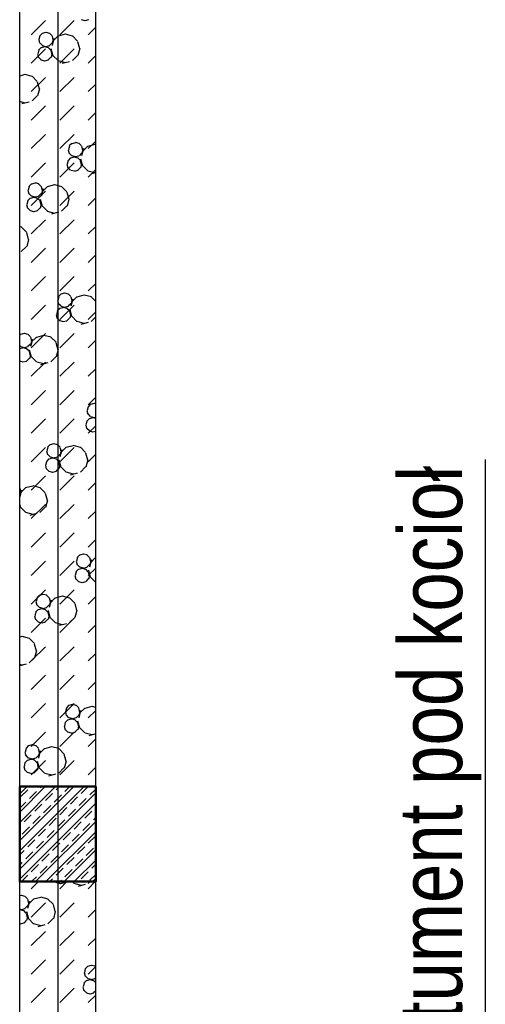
# Model space of a CAD drawing. Header units: millimetres. Extents: x 226749 to 325316, y -44191 to 40236.
# Tile 71 of 164: x 288158 to 289627, y 6243 to 9349. Entities that reach past the tile are written whole.
import ezdxf

# ---------------------------------------------------------------- set-up
doc = ezdxf.new("R2010")
doc.units = ezdxf.units.MM
doc.header["$LTSCALE"] = 100
doc.linetypes.add('DASHDOT', pattern=[25.4, 12.7, -6.35, 0, -6.35])
doc.layers.add('KG_BuildingAxis', color=4, linetype='DASHDOT')
doc.layers.add('OPISY', color=7, linetype='Continuous')
doc.styles.add('wymiar', font='arial.ttf', dxfattribs={"width": 0.8})

msp = doc.modelspace()

# ---------------------------------------------------------------- hatches: boundary and pattern name
h = msp.add_hatch()
h.set_pattern_fill('ANSI33', color=256, scale=10)
h.set_pattern_definition([(45, (312278.43, 34080), (-44.90128, 44.90128), []), (45, (312323.333, 34080), (-44.90128, 44.90128), [31.75, -15.875])])
h.paths.add_polyline_path([(288398.43, 6930), (288158.43, 6930), (288158.43, 6630), (288398.43, 6630)])

# ---------------------------------------------------------------- linework, layer by layer
at = {"ltscale": 6}
for p, q in [((288278.43, 39436.07), (288278.43, -43390.58)), ((288158.43, 1900), (288158.43, 16140)), ((288398.43, 1900), (288398.43, 16140))]:
    msp.add_line(p, q, dxfattribs=at)
for p, q in [((288158.43, 1900), (288158.43, 16140)), ((288398.43, 1900), (288398.43, 16140)), ((288195.05, 9301.84), (288239.95, 9346.74)), ((288284.85, 9301.84), (288329.76, 9346.74)), ((288365.05, 9345.85), (288353.8, 9348.87)), ((288375.39, 9348.63), (288364.13, 9345.61)), ((288374.66, 9301.84), (288398.43, 9325.61)), ((288222.27, 9297.83), (288219.25, 9286.58)), ((288229.84, 9306.74), (288221.6, 9298.5)), ((288240.84, 9308.84), (288229.59, 9305.82)), ((288253, 9306.07), (288241.75, 9309.08)), ((288260.57, 9298.5), (288252.34, 9306.74)), ((288260.32, 9297.59), (288263.34, 9286.34)), ((288266.48, 9290.22), (288260.46, 9267.72)), ((288279.77, 9297.94), (288263.29, 9281.47)), ((288302.01, 9303.06), (288279.51, 9297.03)), ((288325.43, 9297.27), (288302.93, 9303.3)), ((288341.24, 9281.47), (288324.77, 9297.94)), ((288195.05, 9212.04), (288239.95, 9256.94)), ((288225.86, 9261.23), (288217.62, 9253)), ((288218.34, 9286.34), (288221.35, 9275.09)), ((288229.84, 9267.77), (288221.6, 9276)), ((288236.86, 9263.33), (288225.61, 9260.32)), ((288241.75, 9264.08), (288230.5, 9267.09)), ((288249.02, 9260.56), (288237.77, 9263.57)), ((288252.09, 9266.85), (288240.84, 9263.84)), ((288256.59, 9253), (288248.36, 9261.23)), ((288260.57, 9276), (288252.34, 9267.77)), ((288257.02, 9258.06), (288263.04, 9235.56)), ((288264.26, 9286.58), (288261.24, 9275.33)), ((288284.85, 9212.04), (288329.76, 9256.94)), ((288340.99, 9280.56), (288347.02, 9258.06)), ((288347.93, 9258.3), (288341.9, 9235.8)), ((288214.36, 9240.83), (288217.37, 9229.58)), ((288218.29, 9252.32), (288215.27, 9241.07)), ((288225.86, 9222.26), (288217.62, 9230.5)), ((288256.59, 9230.5), (288248.36, 9222.26)), ((288256.34, 9252.08), (288259.36, 9240.83)), ((288260.27, 9241.07), (288257.26, 9229.82)), ((288279.77, 9220), (288263.29, 9236.47)), ((288341.24, 9236.47), (288324.77, 9220)), ((288374.66, 9212.04), (288398.43, 9235.81)), ((288237.77, 9218.57), (288226.52, 9221.59)), ((288248.11, 9221.35), (288236.86, 9218.33)), ((288302.93, 9213.3), (288280.43, 9219.33)), ((288315.1, 9216.56), (288292.6, 9210.53)), ((288174.74, 9175.78), (288158.43, 9171.41)), ((288198.15, 9169.99), (288175.65, 9176.02)), ((288195.05, 9122.23), (288239.95, 9167.13)), ((288213.96, 9154.19), (288197.49, 9170.66)), ((288284.85, 9122.23), (288329.76, 9167.13)), ((288213.71, 9153.28), (288219.74, 9130.78)), ((288374.66, 9122.23), (288398.43, 9146.01)), ((288213.96, 9109.19), (288197.49, 9092.72)), ((288220.65, 9131.02), (288214.62, 9108.52)), ((288175.65, 9086.02), (288158.43, 9090.63)), ((288187.82, 9089.28), (288165.32, 9083.26)), ((288195.05, 9032.43), (288239.95, 9077.33)), ((288284.85, 9032.43), (288329.76, 9077.33)), ((288374.66, 9032.43), (288398.43, 9056.21)), ((288195.05, 8942.63), (288239.95, 8987.53)), ((288284.85, 8942.63), (288329.76, 8987.53)), ((288315.44, 8950.1), (288312.43, 8938.85)), ((288323.01, 8959.01), (288314.78, 8950.77)), ((288334.01, 8961.11), (288322.76, 8958.09)), ((288346.18, 8958.33), (288334.93, 8961.35)), ((288353.75, 8950.77), (288345.51, 8959.01)), ((288353.5, 8949.86), (288356.51, 8938.61)), ((288372.94, 8950.21), (288356.47, 8933.74)), ((288395.19, 8955.32), (288372.69, 8949.3)), ((288374.66, 8942.63), (288398.43, 8966.4)), ((288398.43, 8954.94), (288396.11, 8955.57)), ((288311.51, 8938.61), (288314.53, 8927.35)), ((288323.01, 8920.04), (288314.78, 8928.27)), ((288330.03, 8915.6), (288318.78, 8912.59)), ((288334.93, 8916.35), (288323.68, 8919.36)), ((288342.2, 8912.83), (288330.95, 8915.84)), ((288345.26, 8919.12), (288334.01, 8916.11)), ((288353.75, 8928.27), (288345.51, 8920.03)), ((288359.66, 8942.49), (288353.63, 8919.99)), ((288357.43, 8938.85), (288354.42, 8927.6)), ((288195.05, 8852.83), (288239.95, 8897.73)), ((288284.85, 8852.83), (288329.76, 8897.73)), ((288307.53, 8893.1), (288310.55, 8881.85)), ((288311.46, 8904.59), (288308.45, 8893.34)), ((288319.03, 8913.5), (288310.79, 8905.26)), ((288349.77, 8905.26), (288341.53, 8913.5)), ((288349.52, 8904.35), (288352.53, 8893.1)), ((288350.19, 8910.33), (288356.22, 8887.83)), ((288353.45, 8893.34), (288350.43, 8882.09)), ((288372.94, 8872.27), (288356.47, 8888.74)), ((288319.03, 8874.53), (288310.8, 8882.76)), ((288330.95, 8870.84), (288319.7, 8873.86)), ((288341.28, 8873.61), (288330.03, 8870.6)), ((288349.77, 8882.76), (288341.53, 8874.53)), ((288396.11, 8865.57), (288373.61, 8871.59)), ((288374.66, 8852.83), (288398.43, 8876.6)), ((288398.43, 8866.19), (288385.77, 8862.8)), ((288188.16, 8822.82), (288185.15, 8811.57)), ((288195.73, 8831.73), (288187.5, 8823.49)), ((288206.73, 8833.83), (288195.48, 8830.81)), ((288218.9, 8831.05), (288207.65, 8834.07)), ((288226.47, 8823.49), (288218.23, 8831.73)), ((288226.22, 8822.58), (288229.23, 8811.33)), ((288245.66, 8822.93), (288229.19, 8806.46)), ((288267.91, 8828.05), (288245.41, 8822.02)), ((288291.33, 8822.26), (288268.83, 8828.29)), ((288307.13, 8806.46), (288290.66, 8822.93)), ((288184.23, 8811.33), (288187.25, 8800.08)), ((288195.73, 8792.76), (288187.5, 8800.99)), ((288195.05, 8763.02), (288239.95, 8807.92)), ((288207.65, 8789.07), (288196.4, 8792.08)), ((288217.98, 8791.84), (288206.73, 8788.83)), ((288226.47, 8800.99), (288218.23, 8792.76)), ((288232.38, 8815.21), (288226.35, 8792.71)), ((288230.15, 8811.57), (288227.14, 8800.32)), ((288284.85, 8763.02), (288329.76, 8807.92)), ((288306.88, 8805.55), (288312.91, 8783.05)), ((288180.25, 8765.82), (288183.27, 8754.57)), ((288184.18, 8777.31), (288181.17, 8766.06)), ((288191.75, 8786.22), (288183.52, 8777.98)), ((288202.75, 8788.32), (288191.5, 8785.31)), ((288214.92, 8785.55), (288203.67, 8788.56)), ((288222.49, 8777.98), (288214.25, 8786.22)), ((288222.24, 8777.07), (288225.25, 8765.82)), ((288222.91, 8783.05), (288228.94, 8760.55)), ((288226.17, 8766.06), (288223.15, 8754.81)), ((288245.66, 8744.99), (288229.19, 8761.46)), ((288307.13, 8761.46), (288290.66, 8744.99)), ((288313.83, 8783.29), (288307.8, 8760.79)), ((288374.66, 8763.02), (288398.43, 8786.8)), ((288191.75, 8747.25), (288183.52, 8755.48)), ((288203.67, 8743.56), (288192.42, 8746.58)), ((288214, 8746.34), (288202.75, 8743.32)), ((288222.49, 8755.48), (288214.25, 8747.25)), ((288268.83, 8738.29), (288246.33, 8744.32)), ((288280.99, 8741.55), (288258.49, 8735.52)), ((288195.05, 8673.22), (288239.95, 8718.12)), ((288284.85, 8673.22), (288329.76, 8718.12)), ((288164.05, 8694.98), (288158.43, 8696.48)), ((288179.85, 8679.18), (288163.38, 8695.65)), ((288179.6, 8678.27), (288185.63, 8655.77)), ((288374.66, 8673.22), (288398.43, 8697)), ((288186.55, 8656.01), (288180.52, 8633.51)), ((288179.85, 8634.18), (288163.38, 8617.71)), ((288195.05, 8583.42), (288239.95, 8628.32)), ((288284.85, 8583.42), (288329.76, 8628.32)), ((288374.66, 8583.42), (288398.43, 8607.19)), ((288195.05, 8493.62), (288239.95, 8538.52)), ((288284.85, 8493.62), (288329.76, 8538.52)), ((288374.66, 8493.62), (288398.43, 8517.39)), ((288288.91, 8483.99), (288280.67, 8475.76)), ((288299.91, 8486.09), (288288.66, 8483.08)), ((288312.08, 8483.32), (288300.82, 8486.33)), ((288319.64, 8475.76), (288311.41, 8483.99)), ((288361.09, 8480.31), (288338.59, 8474.28)), ((288384.5, 8474.52), (288362, 8480.55)), ((288277.41, 8463.59), (288280.42, 8452.34)), ((288281.34, 8475.09), (288278.33, 8463.83)), ((288288.91, 8445.02), (288280.67, 8453.26)), ((288319.64, 8453.26), (288311.41, 8445.02)), ((288319.39, 8474.84), (288322.41, 8463.59)), ((288325.56, 8467.47), (288319.53, 8444.97)), ((288323.33, 8463.83), (288320.31, 8452.58)), ((288338.84, 8475.2), (288322.37, 8458.73)), ((288398.43, 8460.6), (288383.84, 8475.2)), ((288195.05, 8403.81), (288239.95, 8448.71)), ((288273.43, 8418.09), (288276.44, 8406.84)), ((288277.36, 8429.58), (288274.34, 8418.33)), ((288284.93, 8438.49), (288276.69, 8430.25)), ((288295.93, 8440.59), (288284.68, 8437.57)), ((288284.85, 8403.81), (288329.76, 8448.71)), ((288300.83, 8441.33), (288289.57, 8444.35)), ((288308.09, 8437.81), (288296.84, 8440.83)), ((288311.16, 8444.11), (288299.91, 8441.09)), ((288315.66, 8430.25), (288307.43, 8438.49)), ((288315.41, 8429.34), (288318.43, 8418.09)), ((288316.09, 8435.31), (288322.12, 8412.81)), ((288319.34, 8418.33), (288316.33, 8407.08)), ((288374.66, 8403.81), (288398.43, 8427.59)), ((288284.93, 8399.52), (288276.69, 8407.75)), ((288296.84, 8395.83), (288285.59, 8398.84)), ((288307.18, 8398.6), (288295.93, 8395.59)), ((288315.66, 8407.75), (288307.43, 8399.52)), ((288338.84, 8397.26), (288322.37, 8413.73)), ((288362, 8390.55), (288339.5, 8396.58)), ((288374.16, 8393.82), (288351.66, 8387.79)), ((288398.43, 8411.85), (288383.84, 8397.26)), ((288161.63, 8356.71), (288158.43, 8353.52)), ((288172.63, 8358.81), (288161.38, 8355.8)), ((288184.8, 8356.04), (288173.55, 8359.06)), ((288192.36, 8348.48), (288184.13, 8356.72)), ((288195.05, 8314.01), (288239.95, 8358.91)), ((288284.85, 8314.01), (288329.76, 8358.91)), ((288192.36, 8325.98), (288184.13, 8317.74)), ((288192.11, 8347.57), (288195.13, 8336.31)), ((288198.28, 8340.2), (288192.25, 8317.7)), ((288196.05, 8336.56), (288193.03, 8325.31)), ((288211.56, 8347.92), (288195.09, 8331.45)), ((288233.81, 8353.03), (288211.31, 8347)), ((288257.22, 8347.24), (288234.72, 8353.27)), ((288273.03, 8331.45), (288256.56, 8347.92)), ((288272.78, 8330.53), (288278.81, 8308.03)), ((288374.66, 8314.01), (288398.43, 8337.79)), ((288161.63, 8317.74), (288158.43, 8320.94)), ((288168.65, 8313.31), (288158.43, 8310.57)), ((288173.55, 8314.05), (288162.3, 8317.07)), ((288180.81, 8310.53), (288169.56, 8313.55)), ((288183.88, 8316.83), (288172.63, 8313.81)), ((288188.38, 8302.97), (288180.15, 8311.21)), ((288188.13, 8302.06), (288191.15, 8290.81)), ((288188.81, 8308.03), (288194.84, 8285.53)), ((288279.72, 8308.27), (288273.69, 8285.77)), ((288169.57, 8268.55), (288158.43, 8271.53)), ((288179.9, 8271.32), (288168.65, 8268.31)), ((288188.38, 8280.47), (288180.15, 8272.24)), ((288192.07, 8291.05), (288189.05, 8279.8)), ((288195.05, 8224.21), (288239.95, 8269.11)), ((288211.56, 8269.98), (288195.09, 8286.45)), ((288234.72, 8263.27), (288212.23, 8269.3)), ((288246.88, 8266.54), (288224.38, 8260.51)), ((288273.03, 8286.45), (288256.56, 8269.98)), ((288284.85, 8224.21), (288329.76, 8269.11)), ((288374.66, 8224.21), (288398.43, 8247.98)), ((288195.05, 8134.41), (288239.95, 8179.31)), ((288284.85, 8134.41), (288329.76, 8179.31)), ((288374.66, 8134.41), (288398.43, 8158.18)), ((288393.08, 8138.36), (288381.83, 8135.35)), ((288398.43, 8137.41), (288394, 8138.6)), ((288370.58, 8115.86), (288373.6, 8104.61)), ((288374.51, 8127.35), (288371.5, 8116.1)), ((288382.08, 8136.26), (288373.85, 8128.02)), ((288195.05, 8044.6), (288239.95, 8089.5)), ((288284.85, 8044.6), (288329.76, 8089.5)), ((288370.53, 8081.85), (288367.52, 8070.59)), ((288378.1, 8090.75), (288369.86, 8082.52)), ((288382.08, 8097.29), (288373.85, 8105.53)), ((288389.1, 8092.85), (288377.85, 8089.84)), ((288394, 8093.6), (288382.75, 8096.62)), ((288398.43, 8090.84), (288390.02, 8093.1)), ((288398.43, 8094.79), (288393.08, 8093.36)), ((288366.6, 8070.35), (288369.62, 8059.1)), ((288378.1, 8051.78), (288369.87, 8060.02)), ((288374.66, 8044.6), (288398.43, 8068.38)), ((288390.02, 8048.1), (288378.77, 8051.11)), ((288398.43, 8050.35), (288389.1, 8047.85)), ((288195.05, 7954.8), (288239.95, 7999.7)), ((288243.3, 7988.58), (288246.32, 7977.33)), ((288247.24, 8000.07), (288244.22, 7988.82)), ((288254.8, 8008.98), (288246.57, 8000.75)), ((288265.81, 8011.08), (288254.55, 8008.07)), ((288277.97, 8008.31), (288266.72, 8011.32)), ((288285.54, 8000.75), (288277.3, 8008.98)), ((288284.85, 7954.8), (288329.76, 7999.7)), ((288285.29, 7999.83), (288288.3, 7988.58)), ((288291.45, 7992.46), (288285.42, 7969.96)), ((288289.22, 7988.82), (288286.21, 7977.57)), ((288304.73, 8000.19), (288288.26, 7983.71)), ((288326.98, 8005.3), (288304.48, 7999.27)), ((288350.4, 7999.51), (288327.9, 8005.54)), ((288366.2, 7983.71), (288349.73, 8000.19)), ((288243.25, 7954.57), (288240.24, 7943.32)), ((288250.82, 7963.47), (288242.59, 7955.24)), ((288254.8, 7970.01), (288246.57, 7978.25)), ((288261.82, 7965.57), (288250.57, 7962.56)), ((288266.72, 7966.32), (288255.47, 7969.34)), ((288273.99, 7962.8), (288262.74, 7965.82)), ((288277.05, 7969.1), (288265.8, 7966.08)), ((288281.56, 7955.24), (288273.32, 7963.47)), ((288285.54, 7978.25), (288277.3, 7970.01)), ((288281.31, 7954.32), (288284.32, 7943.07)), ((288281.98, 7960.3), (288288.01, 7937.8)), ((288365.95, 7982.8), (288371.98, 7960.3)), ((288372.9, 7960.54), (288366.87, 7938.04)), ((288374.66, 7954.8), (288398.43, 7978.57)), ((288239.32, 7943.07), (288242.34, 7931.82)), ((288250.82, 7924.5), (288242.59, 7932.74)), ((288262.74, 7920.82), (288251.49, 7923.83)), ((288273.07, 7923.59), (288261.82, 7920.57)), ((288281.56, 7932.74), (288273.32, 7924.5)), ((288285.24, 7943.32), (288282.23, 7932.07)), ((288304.73, 7922.24), (288288.26, 7938.71)), ((288327.9, 7915.54), (288305.4, 7921.57)), ((288366.2, 7938.71), (288349.73, 7922.24)), ((288195.05, 7865), (288239.95, 7909.9)), ((288284.85, 7865), (288329.76, 7909.9)), ((288340.06, 7918.8), (288317.56, 7912.78)), ((288158.43, 7870.98), (288161.02, 7861.3)), ((288164.17, 7865.18), (288158.43, 7843.76)), ((288161.94, 7861.54), (288158.93, 7850.29)), ((288177.45, 7872.91), (288160.98, 7856.44)), ((288199.7, 7878.02), (288177.2, 7871.99)), ((288223.12, 7872.23), (288200.62, 7878.26)), ((288238.92, 7856.44), (288222.45, 7872.91)), ((288374.66, 7865), (288398.43, 7888.77)), ((288238.67, 7855.52), (288244.7, 7833.02)), ((288245.62, 7833.26), (288239.59, 7810.76)), ((288158.43, 7819.11), (288160.73, 7810.52)), ((288177.45, 7794.96), (288160.98, 7811.44)), ((288195.05, 7775.19), (288239.95, 7820.1)), ((288238.92, 7811.44), (288222.45, 7794.96)), ((288284.85, 7775.19), (288329.76, 7820.1)), ((288374.66, 7775.19), (288398.43, 7798.97)), ((288200.62, 7788.26), (288178.12, 7794.29)), ((288212.78, 7791.52), (288190.28, 7785.5)), ((288195.05, 7685.39), (288239.95, 7730.29)), ((288284.85, 7685.39), (288329.76, 7730.29)), ((288374.66, 7685.39), (288398.43, 7709.17)), ((288340.41, 7652.34), (288337.4, 7641.09)), ((288347.98, 7661.25), (288339.74, 7653.01)), ((288358.98, 7663.35), (288347.73, 7660.33)), ((288371.15, 7660.57), (288359.9, 7663.59)), ((288378.71, 7653.01), (288370.48, 7661.25)), ((288378.46, 7652.1), (288381.48, 7640.85)), ((288384.63, 7644.73), (288378.6, 7622.23)), ((288397.91, 7652.45), (288381.44, 7635.98)), ((288398.43, 7651.75), (288397.66, 7651.54)), ((288195.05, 7595.59), (288239.95, 7640.49)), ((288284.85, 7595.59), (288329.76, 7640.49)), ((288344, 7615.74), (288335.76, 7607.51)), ((288336.48, 7640.85), (288339.49, 7629.6)), ((288347.98, 7622.28), (288339.74, 7630.51)), ((288355, 7617.84), (288343.75, 7614.83)), ((288359.9, 7618.59), (288348.65, 7621.6)), ((288367.16, 7615.07), (288355.91, 7618.08)), ((288370.23, 7621.36), (288358.98, 7618.35)), ((288374.73, 7607.51), (288366.5, 7615.74)), ((288378.71, 7630.51), (288370.48, 7622.28)), ((288374.66, 7595.59), (288398.43, 7619.36)), ((288375.16, 7612.57), (288381.19, 7590.07)), ((288382.4, 7641.09), (288379.38, 7629.84)), ((288332.5, 7595.34), (288335.51, 7584.09)), ((288336.43, 7606.83), (288333.41, 7595.58)), ((288344, 7576.77), (288335.76, 7585.01)), ((288374.73, 7585.01), (288366.5, 7576.77)), ((288374.48, 7606.59), (288377.5, 7595.34)), ((288378.41, 7595.58), (288375.4, 7584.33)), ((288397.91, 7574.51), (288381.44, 7590.98)), ((288195.05, 7505.79), (288239.95, 7550.69)), ((288284.85, 7505.79), (288329.76, 7550.69)), ((288355.92, 7573.08), (288344.66, 7576.1)), ((288366.25, 7575.86), (288355, 7572.84)), ((288213.13, 7525.06), (288210.12, 7513.81)), ((288220.7, 7533.97), (288212.46, 7525.73)), ((288231.7, 7536.07), (288220.45, 7533.05)), ((288243.87, 7533.3), (288232.62, 7536.31)), ((288251.43, 7525.73), (288243.2, 7533.97)), ((288251.19, 7524.82), (288254.2, 7513.57)), ((288257.35, 7517.45), (288251.32, 7494.95)), ((288270.63, 7525.17), (288254.16, 7508.7)), ((288292.88, 7530.29), (288270.38, 7524.26)), ((288316.29, 7524.5), (288293.79, 7530.53)), ((288332.1, 7508.7), (288315.63, 7525.17)), ((288374.66, 7505.79), (288398.43, 7529.56)), ((288216.72, 7488.46), (288208.48, 7480.23)), ((288209.2, 7513.57), (288212.21, 7502.32)), ((288220.7, 7495), (288212.46, 7503.23)), ((288227.72, 7490.56), (288216.47, 7487.55)), ((288232.62, 7491.31), (288221.37, 7494.32)), ((288239.89, 7487.79), (288228.63, 7490.8)), ((288242.95, 7494.08), (288231.7, 7491.07)), ((288247.45, 7480.23), (288239.22, 7488.46)), ((288251.43, 7503.23), (288243.2, 7495)), ((288255.12, 7513.81), (288252.1, 7502.56)), ((288331.85, 7507.79), (288337.88, 7485.29)), ((288195.05, 7415.98), (288239.95, 7460.89)), ((288205.22, 7468.06), (288208.23, 7456.81)), ((288209.15, 7479.55), (288206.13, 7468.3)), ((288216.72, 7449.49), (288208.48, 7457.73)), ((288247.45, 7457.73), (288239.22, 7449.49)), ((288247.2, 7479.31), (288250.22, 7468.06)), ((288247.88, 7485.29), (288253.91, 7462.79)), ((288251.14, 7468.3), (288248.12, 7457.05)), ((288270.63, 7447.23), (288254.16, 7463.7)), ((288284.85, 7415.98), (288329.76, 7460.89)), ((288332.1, 7463.7), (288315.63, 7447.23)), ((288338.79, 7485.53), (288332.77, 7463.03)), ((288228.64, 7445.8), (288217.39, 7448.82)), ((288238.97, 7448.58), (288227.72, 7445.56)), ((288293.8, 7440.53), (288271.3, 7446.56)), ((288305.95, 7443.79), (288283.45, 7437.76)), ((288374.66, 7415.98), (288398.43, 7439.76)), ((288165.6, 7403.01), (288158.43, 7401.09)), ((288189.01, 7397.22), (288166.52, 7403.25)), ((288204.82, 7381.42), (288188.35, 7397.89)), ((288195.05, 7326.18), (288239.95, 7371.08)), ((288204.57, 7380.51), (288210.6, 7358.01)), ((288284.85, 7326.18), (288329.76, 7371.08)), ((288204.82, 7336.42), (288188.35, 7319.95)), ((288211.51, 7358.25), (288205.49, 7335.75)), ((288374.66, 7326.18), (288398.43, 7349.96)), ((288178.67, 7316.51), (288158.43, 7311.09)), ((288166.52, 7313.25), (288158.43, 7315.42)), ((288195.05, 7236.38), (288239.95, 7281.28)), ((288284.85, 7236.38), (288329.76, 7281.28)), ((288374.66, 7236.38), (288398.43, 7260.15)), ((288195.05, 7146.58), (288239.95, 7191.48)), ((288284.85, 7146.58), (288329.76, 7191.48)), ((288306.31, 7177.33), (288303.29, 7166.08)), ((288313.87, 7186.24), (288305.64, 7178)), ((288324.88, 7188.34), (288313.63, 7185.32)), ((288337.04, 7185.56), (288325.79, 7188.58)), ((288344.61, 7178), (288336.37, 7186.24)), ((288344.36, 7177.09), (288347.37, 7165.84)), ((288363.8, 7177.44), (288347.33, 7160.97)), ((288386.05, 7182.55), (288363.55, 7176.52)), ((288398.43, 7179.72), (288386.97, 7182.8)), ((288302.37, 7165.83), (288305.39, 7154.58)), ((288313.87, 7147.26), (288305.64, 7155.5)), ((288325.79, 7143.58), (288314.54, 7146.59)), ((288336.13, 7146.35), (288324.87, 7143.34)), ((288344.61, 7155.5), (288336.37, 7147.26)), ((288350.52, 7169.72), (288344.49, 7147.22)), ((288348.29, 7166.08), (288345.28, 7154.83)), ((288374.66, 7146.58), (288398.43, 7170.35)), ((288298.39, 7120.33), (288301.41, 7109.08)), ((288302.32, 7131.82), (288299.31, 7120.57)), ((288309.89, 7140.73), (288301.66, 7132.49)), ((288320.89, 7142.83), (288309.64, 7139.81)), ((288333.06, 7140.06), (288321.81, 7143.07)), ((288340.63, 7132.49), (288332.39, 7140.73)), ((288340.38, 7131.58), (288343.39, 7120.33)), ((288341.05, 7137.56), (288347.08, 7115.06)), ((288344.31, 7120.57), (288341.3, 7109.32)), ((288363.8, 7099.5), (288347.33, 7115.97)), ((288195.05, 7056.77), (288239.95, 7101.68)), ((288284.85, 7056.77), (288329.76, 7101.68)), ((288309.89, 7101.76), (288301.66, 7109.99)), ((288321.81, 7098.07), (288310.56, 7101.09)), ((288332.14, 7100.84), (288320.89, 7097.83)), ((288340.63, 7109.99), (288332.39, 7101.76)), ((288386.97, 7092.8), (288364.47, 7098.82)), ((288398.43, 7095.87), (288376.63, 7090.03)), ((288186.59, 7058.96), (288178.36, 7050.72)), ((288197.6, 7061.06), (288186.35, 7058.04)), ((288209.76, 7058.28), (288198.51, 7061.3)), ((288217.33, 7050.72), (288209.09, 7058.96)), ((288258.77, 7055.27), (288236.27, 7049.25)), ((288282.19, 7049.49), (288259.69, 7055.52)), ((288374.66, 7056.77), (288398.43, 7080.55)), ((288175.1, 7038.56), (288178.11, 7027.3)), ((288179.03, 7050.05), (288176.01, 7038.8)), ((288186.59, 7019.99), (288178.36, 7028.22)), ((288217.33, 7028.22), (288209.09, 7019.98)), ((288217.08, 7049.81), (288220.1, 7038.56)), ((288223.24, 7042.44), (288217.22, 7019.94)), ((288221.01, 7038.8), (288218, 7027.55)), ((288236.52, 7050.16), (288220.05, 7033.69)), ((288297.99, 7033.69), (288281.52, 7050.16)), ((288297.74, 7032.77), (288303.77, 7010.27)), ((288171.11, 6993.05), (288174.13, 6981.8)), ((288175.05, 7004.54), (288172.03, 6993.29)), ((288182.61, 7013.45), (288174.38, 7005.21)), ((288193.61, 7015.55), (288182.36, 7012.54)), ((288198.51, 7016.3), (288187.26, 7019.31)), ((288205.78, 7012.78), (288194.53, 7015.79)), ((288195.05, 6966.97), (288239.95, 7011.87)), ((288208.85, 7019.07), (288197.6, 7016.06)), ((288213.35, 7005.21), (288205.11, 7013.45)), ((288213.1, 7004.3), (288216.11, 6993.05)), ((288213.77, 7010.28), (288219.8, 6987.78)), ((288217.03, 6993.29), (288214.02, 6982.04)), ((288284.85, 6966.97), (288329.76, 7011.87)), ((288304.69, 7010.52), (288298.66, 6988.02)), ((288374.66, 6966.97), (288398.43, 6990.75)), ((288182.61, 6974.48), (288174.38, 6982.71)), ((288194.53, 6970.79), (288183.28, 6973.81)), ((288204.86, 6973.56), (288193.61, 6970.55)), ((288213.35, 6982.71), (288205.11, 6974.48)), ((288236.52, 6972.22), (288220.05, 6988.69)), ((288259.69, 6965.52), (288237.19, 6971.55)), ((288271.85, 6968.78), (288249.35, 6962.75)), ((288297.99, 6988.69), (288281.52, 6972.22)), ((288158.43, 6849.3), (288239.13, 6930)), ((288158.43, 6759.5), (288328.94, 6930)), ((288273.56, 6919.52), (288284.04, 6930)), ((288352.14, 6908.3), (288373.84, 6930)), ((288158.43, 6669.69), (288398.43, 6909.69)), ((288161.31, 6897.07), (288183.76, 6919.52)), ((288239.88, 6885.85), (288262.33, 6908.3)), ((288318.46, 6874.62), (288340.91, 6897.07)), ((288206.21, 6852.17), (288228.66, 6874.62)), ((288397.04, 6863.4), (288398.43, 6864.79)), ((288172.53, 6818.5), (288194.98, 6840.95)), ((288284.78, 6840.95), (288307.24, 6863.4)), ((288363.36, 6829.72), (288385.81, 6852.17)), ((288158.43, 6804.4), (288161.31, 6807.27)), ((288208.54, 6630), (288398.43, 6819.89)), ((288251.11, 6807.27), (288273.56, 6829.72)), ((288329.69, 6796.05), (288352.14, 6818.5)), ((288217.43, 6773.59), (288239.88, 6796.05)), ((288296.01, 6762.37), (288318.46, 6784.82)), ((288374.59, 6751.14), (288397.04, 6773.59)), ((288183.76, 6739.92), (288206.21, 6762.37)), ((288262.33, 6728.69), (288284.78, 6751.14)), ((288158.43, 6714.59), (288172.53, 6728.69)), ((288228.66, 6695.02), (288251.11, 6717.47)), ((288298.34, 6630), (288398.43, 6730.09)), ((288340.91, 6717.47), (288363.36, 6739.92)), ((288194.98, 6661.34), (288217.43, 6683.79)), ((288307.24, 6683.79), (288329.69, 6706.24)), ((288385.81, 6672.57), (288398.43, 6685.19)), ((288163.64, 6630), (288183.76, 6650.12)), ((288273.56, 6650.12), (288296.01, 6672.57)), ((288352.14, 6638.89), (288374.59, 6661.34)), ((288195.05, 6607.76), (288217.29, 6630)), ((288253.44, 6630), (288262.33, 6638.89)), ((288275.79, 6626.74), (288272.53, 6630)), ((288287.71, 6623.06), (288276.46, 6626.07)), ((288284.85, 6607.76), (288307.09, 6630)), ((288298.04, 6625.83), (288286.79, 6622.82)), ((288301.54, 6630), (288298.29, 6626.74)), ((288329.7, 6624.49), (288324.18, 6630)), ((288352.87, 6617.78), (288330.37, 6623.81)), ((288365.02, 6621.04), (288342.52, 6615.02)), ((288374.66, 6607.76), (288396.9, 6630)), ((288380.21, 6630), (288374.7, 6624.49)), ((288388.15, 6630), (288398.43, 6640.29)), ((288163.49, 6586.04), (288158.43, 6584.69)), ((288175.66, 6583.27), (288164.41, 6586.29)), ((288183.23, 6575.71), (288174.99, 6583.95)), ((288182.98, 6574.79), (288185.99, 6563.54)), ((288189.14, 6567.43), (288183.11, 6544.93)), ((288186.91, 6563.79), (288183.89, 6552.53)), ((288202.42, 6575.15), (288185.95, 6558.68)), ((288195.05, 6517.96), (288239.95, 6562.86)), ((288224.67, 6580.26), (288202.17, 6574.23)), ((288248.09, 6574.47), (288225.59, 6580.5)), ((288263.89, 6558.68), (288247.42, 6575.15)), ((288263.64, 6557.76), (288269.67, 6535.26)), ((288284.85, 6517.96), (288329.76, 6562.86)), ((288164.41, 6541.28), (288158.43, 6542.89)), ((288159.51, 6540.54), (288158.43, 6540.25)), ((288171.68, 6537.76), (288160.43, 6540.78)), ((288174.74, 6544.06), (288163.49, 6541.04)), ((288179.24, 6530.2), (288171.01, 6538.44)), ((288183.23, 6553.21), (288174.99, 6544.97)), ((288179, 6529.29), (288182.01, 6518.04)), ((288179.67, 6535.26), (288185.7, 6512.76)), ((288270.59, 6535.5), (288264.56, 6513)), ((288374.66, 6517.96), (288398.43, 6541.73)), ((288160.43, 6495.78), (288158.43, 6496.31)), ((288170.76, 6498.55), (288159.51, 6495.54)), ((288179.24, 6507.7), (288171.01, 6499.47)), ((288182.93, 6518.28), (288179.91, 6507.03)), ((288202.42, 6497.21), (288185.95, 6513.68)), ((288225.59, 6490.5), (288203.09, 6496.53)), ((288237.74, 6493.77), (288215.24, 6487.74)), ((288263.89, 6513.68), (288247.42, 6497.21)), ((288195.05, 6428.16), (288239.95, 6473.06)), ((288284.85, 6428.16), (288329.76, 6473.06)), ((288374.66, 6428.16), (288398.43, 6451.93)), ((288195.05, 6338.35), (288239.95, 6383.26)), ((288284.85, 6338.35), (288329.76, 6383.26)), ((288361.45, 6343.09), (288364.46, 6331.84)), ((288365.38, 6354.58), (288362.36, 6343.33)), ((288372.94, 6363.49), (288364.71, 6355.25)), ((288383.95, 6365.59), (288372.7, 6362.57)), ((288374.66, 6338.35), (288398.43, 6362.13)), ((288396.11, 6362.82), (288384.86, 6365.83)), ((288398.43, 6360.5), (288395.44, 6363.49)), ((288361.39, 6309.08), (288358.38, 6297.82)), ((288368.96, 6317.98), (288360.73, 6309.75)), ((288372.94, 6324.52), (288364.71, 6332.76)), ((288379.96, 6320.08), (288368.71, 6317.07)), ((288384.86, 6320.83), (288373.61, 6323.85)), ((288392.13, 6317.31), (288380.88, 6320.32)), ((288395.2, 6323.6), (288383.94, 6320.59)), ((288398.43, 6311.01), (288391.46, 6317.98)), ((288398.43, 6327.51), (288395.44, 6324.52)), ((288195.05, 6248.55), (288239.95, 6293.45)), ((288284.85, 6248.55), (288329.76, 6293.45)), ((288357.46, 6297.58), (288360.48, 6286.33)), ((288368.96, 6279.01), (288360.73, 6287.25)), ((288380.88, 6275.33), (288369.63, 6278.34)), ((288391.21, 6278.1), (288379.96, 6275.08)), ((288398.43, 6285.98), (288391.46, 6279.01)), ((288374.66, 6248.55), (288398.43, 6272.33))]:
    msp.add_line(p, q)
at = {"lineweight": 50}
for p, q in [((288158.43, 6930), (288398.43, 6930)), ((288158.43, 6630), (288158.43, 6930)), ((288398.43, 6930), (288398.43, 6630)), ((288398.43, 6630), (288158.43, 6630))]:
    msp.add_line(p, q, dxfattribs=at)
msp.add_lwpolyline([(288158.43, 6930), (288398.43, 6930), (288398.43, 6630), (288158.43, 6630), (288158.43, 6930)], dxfattribs=at)
at = {"layer": 'KG_BuildingAxis', "ltscale": 6}
msp.add_line((288278.43, 39436.07), (288278.43, -43390.58), dxfattribs=at)
at = {"layer": 'OPISY', "color": 1}
msp.add_line((289626.8, 7962.08), (289626.8, 5775.1), dxfattribs=at)

# ---------------------------------------------------------------- texts
at = {"layer": 'OPISY', "color": 1, "linetype": 'ByBlock', "style": 'wymiar', "width": 0.8}
msp.add_text('Postument pod kocioł', height=200, rotation=90, dxfattribs=at).set_placement((289553.65, 5804.65))

doc.saveas('drawing.dxf')
